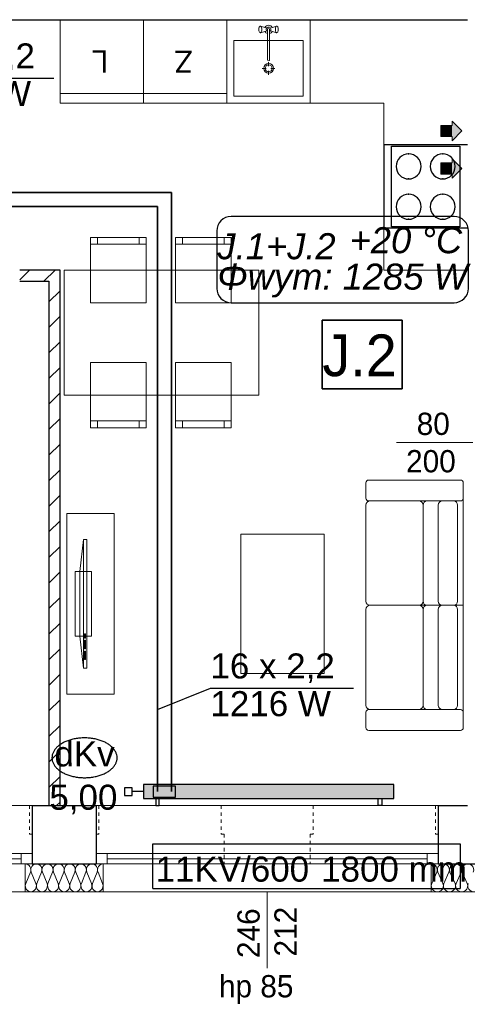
# Model space of a CAD drawing. Extents: x -220425 to -93252, y -20065 to 80294.
# Tile 53 of 103: x -173012 to -169793, y 28976 to 36055. Entities that reach past the tile are written whole.
import ezdxf
from ezdxf.lldxf.tags import DXFTag

# ---------------------------------------------------------------- set-up
doc = ezdxf.new("R2010")
doc.units = 0
doc.header["$MEASUREMENT"] = 0
doc.linetypes.add('Hidden Line', pattern=[50, 25, -25])
for name, color, linetype, lineweight, true_color in [('Arch drzwi_Nr_Pióra__4', 7, 'Continuous', 9, 0x029e21), ('Arch ocieplenie_Nr_Pióra__22', 7, 'Continuous', 9, 0x7f7f7f), ('Arch okna_Nr_Pióra__4', 7, 'Continuous', 9, 0x029e21), ('Arch wyposarzenie_Nr_Pióra__9', 7, 'Continuous', 13, 0x3dad99), ('Arch wyposazenie_Nr_Pióra__9', 7, 'Continuous', 13, 0x3dad99)]:
    doc.layers.add(name, color=color, linetype=linetype, lineweight=lineweight, true_color=true_color)
for name, color, linetype, lineweight in [('Arch kominy_Nr_Pióra__1', 7, 'Continuous', 25), ('Arch kominy_Nr_Pióra__21', 7, 'Continuous', 9), ('Arch opisy_Nr_Pióra__21', 7, 'Continuous', 9), ('Arch wyburzenia_Nr_Pióra__46', 5, 'Continuous', 13), ('Arch wyposazenie_Nr_Pióra__100', 2, 'Continuous', 25), ('Arch ściany nośne_Nr_Pióra__21', 7, 'Continuous', 9), ('Arch ściany nośne_Nr_Pióra__27', 7, 'Continuous', 30), ('INWENT.ŚCIANY_Nr_Pióra__1', 7, 'Continuous', 25), ('INWENT.ŚCIANY_Nr_Pióra__101', 8, 'Continuous', 13), ('IS_Powrót', 5, 'DASH', 35), ('IS_Zasilanie', 1, 'SOLID', 35), ('PODKŁAD', 252, 'Continuous', 35)]:
    doc.layers.add(name, color=color, linetype=linetype, lineweight=lineweight)
for name, color, linetype, true_color in [('IS_Armatura_podłączeniowa_grz._dolnozas.', 7, 'SOLID', 0x000000), ('IS_Armatura_Therm', 7, 'SOLID', 0x000000), ('IS_Grafika', 7, 'SOLID', 0x000000), ('IS_Grzejniki_Plan_rzut', 7, 'SOLID', 0x000000)]:
    doc.layers.add(name, color=color, linetype=linetype, true_color=true_color)
for name, color, linetype in [('IS_Opisy_działek_Therm', 252, 'SOLID'), ('IS_Text_Armatury_Therm', 7, 'Continuous'), ('IS_Text_Konstrukcji', 7, 'Continuous'), ('IS_Text_Odbiornikow_Therm', 7, 'Continuous')]:
    doc.layers.add(name, color=color, linetype=linetype)
doc.styles.add('GENERATED_STYLE_4', font='txt')
doc.styles.add('GENERATED_STYLE_6', font='txt')
doc.styles.get("Standard").update_dxf_attribs({"font": 'txt', "bigfont": 'BIGFONT.SHX'})
tags = doc.linetypes.add('DASH', pattern=[15, 10, -5]).pattern_tags.tags
tags[6:7] = [DXFTag(74, 4), DXFTag(75, 0), DXFTag(340, '0'), DXFTag(46, 0.0), DXFTag(50, 0.0), DXFTag(44, 0.0), DXFTag(45, 0.0)]
tags[4:5] = [DXFTag(74, 4), DXFTag(75, 0), DXFTag(340, '0'), DXFTag(46, 0.0), DXFTag(50, 0.0), DXFTag(44, 0.0), DXFTag(45, 0.0)]
tags = doc.linetypes.add('SOLID', pattern=[10, 10, 0]).pattern_tags.tags
tags[6:7] = [DXFTag(74, 4), DXFTag(75, 0), DXFTag(340, '0'), DXFTag(46, 0.0), DXFTag(50, 0.0), DXFTag(44, 0.0), DXFTag(45, 0.0)]
tags[4:5] = [DXFTag(74, 4), DXFTag(75, 0), DXFTag(340, '0'), DXFTag(46, 0.0), DXFTag(50, 0.0), DXFTag(44, 0.0), DXFTag(45, 0.0)]

# ---------------------------------------------------------------- blocks, each defined once
blk = doc.blocks.new('A$C68B8146D')
at = {"color": 252}
for p, q in [((26414.7, 3414.9), (26414.7, 3909.1)), ((26414.7, 3909.1), (26990.7, 3909.1)), ((26990.7, 3909.1), (26990.7, 3414.9)), ((26990.7, 3414.9), (26414.7, 3414.9))]:
    blk.add_line(p, q, dxfattribs=at)
at = {"layer": 'Arch kominy_Nr_Pióra__1', "color": 252, "linetype": 'Continuous'}
for points in [[(27350, 5230), (27270, 5310), (27350, 5310)], [(27270, 5230), (27270, 5310), (27350, 5230)], [(27350, 5200), (27350, 5340), (27420, 5270)], [(27350, 4960), (27270, 5040), (27350, 5040)], [(27270, 4960), (27270, 5040), (27350, 4960)], [(27350, 4930), (27350, 5070), (27420, 5000)]]:
    blk.add_solid(points, dxfattribs=at)
at = {"layer": 'Arch kominy_Nr_Pióra__21', "color": 252, "linetype": 'Continuous'}
for p, q in [((27270, 5310), (27350, 5310)), ((27270, 5310), (27270, 5230)), ((27350, 5340), (27420, 5270)), ((27350, 5310), (27350, 5340)), ((27420, 5270), (27350, 5200)), ((27270, 5230), (27350, 5230)), ((27350, 5230), (27350, 5200)), ((27270, 5040), (27350, 5040)), ((27270, 5040), (27270, 4960)), ((27350, 5070), (27420, 5000)), ((27350, 5040), (27350, 5070)), ((27270, 4960), (27350, 4960)), ((27420, 5000), (27350, 4930)), ((27350, 4960), (27350, 4930))]:
    blk.add_line(p, q, dxfattribs=at)
at = {"layer": 'Arch ocieplenie_Nr_Pióra__22', "color": 252, "linetype": 'Continuous'}
for p, q in [((24283.4, -140.4), (24316.6, -59.6)), ((24323.4, -59.6), (24356.6, -140.4)), ((24363.4, -140.4), (24396.6, -59.6)), ((24403.4, -59.6), (24436.6, -140.4)), ((24443.4, -140.4), (24476.6, -59.6)), ((24483.4, -59.6), (24516.6, -140.4)), ((24523.4, -140.4), (24556.6, -59.6)), ((24563.4, -59.6), (24596.6, -140.4)), ((24603.4, -140.4), (24636.6, -59.6)), ((24643.4, -59.6), (24676.6, -140.4)), ((24683.4, -140.4), (24716.6, -59.6)), ((24723.4, -59.6), (24756.6, -140.4)), ((24763.4, -140.4), (24796.6, -59.6)), ((24803.4, -59.6), (24836.6, -140.4)), ((27203.7, -140.4), (27240.1, -59.6)), ((27247.4, -59.6), (27283.8, -140.4)), ((27291.2, -140.4), (27327.6, -59.6)), ((27334.9, -59.6), (27371.3, -140.4)), ((27378.7, -140.4), (27415.1, -59.6)), ((27422.4, -59.6), (27458.8, -140.4))]:
    blk.add_line(p, q, dxfattribs=at)
for centre, major_axis, ratio, start_param, end_param in [((24280, -42.5), (0, 42.5), 0.940388, 4.299596, 6.283185), ((24360, -42.5), (0, 42.5), 0.940388, 4.299595, 8.266774), ((24440, -42.5), (0, 42.5), 0.940388, 4.299595, 8.266774), ((24520, -42.5), (0, 42.5), 0.940388, 4.299595, 8.266774), ((24600, -42.5), (0, 42.5), 0.940388, 4.299595, 8.266774), ((24680, -42.5), (0, 42.5), 0.940388, 4.299595, 8.266774), ((24760, -42.5), (0, 42.5), 0.940388, 4.299595, 8.266774), ((27200, -42.5), (43.7, 0), 0.972243, 5.870392, 7.853982), ((27287.5, -42.5), (43.7, 0), 0.972243, 5.870392, 9.837571), ((27375, -42.5), (43.7, 0), 0.972243, 5.870392, 9.837571), ((27462.5, -42.5), (43.7, 0), 0.972243, 5.870392, 9.837571), ((24840, -42.5), (0, 42.5), 0.940388, 0, 1.983589), ((24320, -157.5), (0, 42.5), 0.940388, 1.158003, 5.125183), ((24400, -157.5), (0, 42.5), 0.940388, 1.158003, 5.125183), ((24480, -157.5), (0, 42.5), 0.940388, 1.158003, 5.125183), ((24560, -157.5), (0, 42.5), 0.940388, 1.158003, 5.125183), ((24640, -157.5), (0, 42.5), 0.940388, 1.158003, 5.125183), ((24720, -157.5), (0, 42.5), 0.940388, 1.158003, 5.125183), ((24800, -157.5), (0, 42.5), 0.940388, 1.158003, 5.125183), ((27243.7, -157.5), (43.7, 0), 0.972243, 2.728799, 6.695979), ((27331.2, -157.5), (43.7, 0), 0.972243, 2.728799, 6.695979), ((27418.7, -157.5), (43.7, 0), 0.972243, 2.728799, 6.695979), ((27506.2, -157.5), (43.7, 0), 0.972243, 2.728799, 6.695979)]:
    blk.add_ellipse(centre, major_axis=major_axis, ratio=ratio, start_param=start_param, end_param=end_param, dxfattribs=at)
at = {"layer": 'Arch okna_Nr_Pióra__4', "color": 252, "linetype": 'Continuous'}
for p, q in [((27500, 3030), (26950, 3030)), ((21910, 420), (24330, 420)), ((24790, 420), (27250, 420)), ((21910, 75), (24330, 75)), ((24250, 75), (24250, 0)), ((24790, 75), (27250, 75)), ((24870, 75), (24870, 0)), ((27170, 75), (27170, 0)), ((21910, 0), (24330, 0)), ((21990, 37.5), (24250, 37.5)), ((24790, 0), (27250, 0)), ((24870, 37.5), (27170, 37.5)), ((21960, -200), (24280, -200)), ((24840, -200), (27200, -200)), ((26020, -200), (26020, -750))]:
    blk.add_line(p, q, dxfattribs=at)
at = {"layer": 'Arch opisy_Nr_Pióra__21', "color": 252, "linetype": 'Continuous'}
for p, q in [((26414.7, 3414.9), (26414.7, 3909.1)), ((26414.7, 3909.1), (26990.7, 3909.1)), ((26990.7, 3909.1), (26990.7, 3414.9)), ((26990.7, 3414.9), (26414.7, 3414.9))]:
    blk.add_line(p, q, dxfattribs=at)
at = {"layer": 'Arch wyburzenia_Nr_Pióra__46', "color": 252, "linetype": 'Continuous'}
for p, q in [((24280, 0), (24280, -200)), ((24840, -200), (24840, 0)), ((27200, 0), (27200, -200)), ((24280, -200), (24840, -200)), ((27200, -200), (27900, -200))]:
    blk.add_line(p, q, dxfattribs=at)
at = {"layer": 'Arch wyposarzenie_Nr_Pióra__9', "color": 252, "linetype": 'Continuous'}
for p, q in [((25964.4, 6018.8), (25962.4, 6015.3)), ((25969.6, 6022.6), (25964.4, 6018.8)), ((25972.4, 6024), (25969.6, 6022.6)), ((26009.9, 6012), (25972.4, 6024)), ((25975.2, 6022.6), (25972.4, 6024)), ((25977.7, 6018.4), (25975.2, 6022.6)), ((25979.5, 6012), (25977.7, 6018.4)), ((26050.1, 6012), (26087.6, 6024)), ((26082.3, 6018.4), (26080.5, 6012)), ((26084.8, 6022.6), (26082.3, 6018.4)), ((26087.6, 6024), (26084.8, 6022.6)), ((26090.4, 6022.6), (26087.6, 6024)), ((26090.4, 6022.6), (26095.6, 6018.8)), ((26097.6, 6015.3), (26095.6, 6018.8)), ((25960.9, 6010), (25960, 6003.5)), ((25960, 6003.5), (25960, 5996.5)), ((25960, 5996.5), (25960.9, 5990)), ((25962.4, 6015.3), (25960.9, 6010)), ((25960.9, 5990), (25962.4, 5984.7)), ((25962.4, 5984.7), (25964.4, 5981.2)), ((25969.6, 5977.4), (25964.4, 5981.2)), ((25969.6, 5977.4), (25972.4, 5976)), ((26009.9, 5988), (25972.4, 5976)), ((25972.4, 5976), (25975.2, 5977.4)), ((25975.2, 5977.4), (25977.7, 5981.6)), ((25977.7, 5981.6), (25979.5, 5988)), ((25980.5, 6004.2), (25979.5, 6012)), ((25979.5, 5988), (25980.5, 5995.8)), ((25980.5, 5995.8), (25980.5, 6004.2)), ((26022.1, 6001.4), (26022.1, 5781.1)), ((26037.9, 5781.1), (26037.9, 6001.4)), ((26050.1, 5988), (26087.6, 5976)), ((26080.5, 6012), (26079.5, 6004.2)), ((26079.5, 6004.2), (26079.5, 5995.8)), ((26079.5, 5995.8), (26080.5, 5988)), ((26080.5, 5988), (26082.3, 5981.6)), ((26082.3, 5981.6), (26084.8, 5977.4)), ((26084.8, 5977.4), (26087.6, 5976)), ((26087.6, 5976), (26090.4, 5977.4)), ((26090.4, 5977.4), (26095.6, 5981.2)), ((26095.6, 5981.2), (26097.6, 5984.7)), ((26099.1, 6010), (26097.6, 6015.3)), ((26097.6, 5984.7), (26099.1, 5990)), ((26100, 6003.5), (26099.1, 6010)), ((26099.1, 5990), (26100, 5996.5)), ((26100, 5996.5), (26100, 6003.5)), ((26030, 5736.7), (26030, 5765.5)), ((26013.3, 5720), (25984.5, 5720)), ((26030, 5674.5), (26030, 5703.3)), ((26075.5, 5720), (26046.7, 5720))]:
    blk.add_line(p, q, dxfattribs=at)
for radius in [35, 25]:
    blk.add_circle((26030, 5720), radius, dxfattribs=at)
for centre, radius, start, end in [((26030, 6000), 30, 27.97653, 152.02347), ((26030, 6000), 30, 207.97653, 254.77469), ((26030, 6000), 16.8, 298.05488, 241.94512), ((26030, 6000), 8, 10, 170), ((26030, 6000), 30, 285.22531, 332.02347), ((26030, 5781.1), 7.88, 180, 0)]:
    blk.add_arc(centre, radius, start, end, dxfattribs=at)
at = {"layer": 'Arch wyposazenie_Nr_Pióra__100', "color": 252, "linetype": 'Continuous'}
for p, q in [((27460, 5170), (26860, 5170)), ((26860, 5170), (26860, 4570)), ((26915, 5160), (27405, 5160)), ((26915, 4580), (26915, 5160)), ((27405, 5160), (27405, 4580)), ((27460, 4570), (26860, 4570)), ((27405, 4580), (26915, 4580))]:
    blk.add_line(p, q, dxfattribs=at)
for centre, start, end in [((27037.5, 5015), 90, 270), ((27037.5, 5015), 270, 90), ((27282.5, 5015), 90, 270), ((27282.5, 5015), 270, 90), ((27037.5, 4725), 90, 270), ((27037.5, 4725), 270, 90), ((27282.5, 4725), 90, 270), ((27282.5, 4725), 270, 90)]:
    blk.add_arc(centre, 90, start, end, dxfattribs=at)
for p in [(27037.5, 5105), (27282.5, 5105), (27037.5, 4925), (27282.5, 4925), (27037.5, 4815), (27282.5, 4815), (27037.5, 4635), (27282.5, 4635)]:
    blk.add_point(p, dxfattribs=at)
at = {"layer": 'Arch wyposazenie_Nr_Pióra__9', "color": 252, "linetype": 'Continuous'}
for p, q in [((24530, 6070), (24530, 5470)), ((25130, 6070), (24530, 6070)), ((25130, 5470), (25130, 6070)), ((25130, 5470), (25130, 6070)), ((25130, 6070), (25730, 6070)), ((25730, 6070), (25730, 5470)), ((25730, 5470), (25730, 6070)), ((25730, 6070), (26330, 6070)), ((25730, 6020), (25730, 5520)), ((26330, 5470), (26330, 6070)), ((25780, 5920), (26280, 5920)), ((25780, 5520), (25780, 5920)), ((26280, 5920), (26280, 5520)), ((24530, 5540), (25130, 5540)), ((25730, 5540), (25130, 5540)), ((24530, 5470), (26860, 5470)), ((24530, 5470), (25130, 5470)), ((25730, 5470), (25130, 5470)), ((25730, 5470), (26330, 5470)), ((26280, 5520), (25780, 5520)), ((26860, 4270), (26860, 5470)), ((24750, 4505), (25150, 4505)), ((24750, 4035), (24750, 4505)), ((24800, 4455), (24800, 4505)), ((25100, 4455), (25100, 4505)), ((25150, 4505), (25150, 4035)), ((25360.9, 4035), (25360.9, 4505)), ((25360.9, 4505), (25760.9, 4505)), ((25410.9, 4455), (25410.9, 4505)), ((25710.9, 4455), (25710.9, 4505)), ((25760.9, 4505), (25760.9, 4035)), ((25150, 4455), (24750, 4455)), ((25760.9, 4455), (25360.9, 4455)), ((24560, 4270), (25960.9, 4270)), ((24560, 3370), (24560, 4270)), ((25960.9, 4270), (25960.9, 3370)), ((26860, 4270), (27460, 4270)), ((25150, 4035), (24750, 4035)), ((25760.9, 4035), (25360.9, 4035)), ((25150, 3605), (24750, 3605)), ((24750, 3605), (24750, 3135)), ((25150, 3135), (25150, 3605)), ((25360.9, 3605), (25360.9, 3135)), ((25760.9, 3605), (25360.9, 3605)), ((25760.9, 3135), (25760.9, 3605)), ((25960.9, 3370), (24560, 3370)), ((25150, 3185), (24750, 3185)), ((24750, 3135), (25150, 3135)), ((24800, 3185), (24800, 3135)), ((25100, 3185), (25100, 3135)), ((25760.9, 3185), (25360.9, 3185)), ((25360.9, 3135), (25760.9, 3135)), ((25410.9, 3185), (25410.9, 3135)), ((25710.9, 3185), (25710.9, 3135)), ((26730, 2630), (26730, 2740)), ((26750, 2760), (27410, 2760)), ((27430, 2740), (27430, 2630)), ((27430, 2630), (27430, 1860)), ((26730, 1890), (26730, 2580)), ((27410, 2610), (26750, 2610)), ((26760, 2610), (27111.3, 2610)), ((27141.3, 2580), (27141.3, 1890)), ((27141.3, 2580), (27141.3, 1890)), ((27360, 2610), (27171.3, 2610)), ((27250, 2580), (27250, 1890)), ((27390, 1890), (27390, 2580)), ((24920, 2520), (24580, 2520)), ((24580, 2520), (24580, 1220)), ((24920, 1220), (24920, 2520)), ((25830, 2370), (26430, 2370)), ((25830, 1370), (25830, 2370)), ((26430, 2370), (26430, 1370)), ((24672.8, 2101.4), (24697.8, 2332.8)), ((24697.8, 2332.8), (24722.8, 2332.8)), ((24697.8, 2332.8), (24697.8, 1407.2)), ((24722.8, 2332.8), (24722.8, 1407.2)), ((24640, 2101.4), (24755.7, 2101.4)), ((24640, 1638.6), (24640, 2101.4)), ((24672.8, 1638.6), (24672.8, 2101.4)), ((24755.7, 2101.4), (24755.7, 1638.6)), ((27111.3, 1860), (26760, 1860)), ((27111.3, 1860), (26760, 1860)), ((27171.3, 1860), (27111.3, 1860)), ((27171.3, 1860), (27111.3, 1860)), ((27171.3, 1860), (27360, 1860)), ((27171.3, 1860), (27360, 1860)), ((27430, 1860), (27360, 1860)), ((27430, 1860), (27360, 1860)), ((27430, 1090), (27430, 1860)), ((26730, 1830), (26730, 1140)), ((27141.3, 1140), (27141.3, 1830)), ((27141.3, 1140), (27141.3, 1830)), ((27250, 1140), (27250, 1830)), ((27390, 1830), (27390, 1140)), ((24755.7, 1638.6), (24640, 1638.6)), ((24697.8, 1407.2), (24672.8, 1638.6)), ((24706.6, 1654), (24706.6, 1623.2)), ((24712.8, 1654), (24706.6, 1654)), ((24712.8, 1623.2), (24712.8, 1654)), ((24706.6, 1623.2), (24712.8, 1623.2)), ((24706.6, 1607.8), (24706.6, 1546.1)), ((24712.8, 1607.8), (24706.6, 1607.8)), ((24712.8, 1546.1), (24712.8, 1607.8)), ((24706.6, 1546.1), (24712.8, 1546.1)), ((24712.8, 1530.6), (24706.6, 1530.6)), ((24706.6, 1530.6), (24706.6, 1468.9)), ((24712.8, 1468.9), (24712.8, 1530.6)), ((24706.6, 1468.9), (24712.8, 1468.9)), ((24722.8, 1407.2), (24697.8, 1407.2)), ((26430, 1370), (25830, 1370)), ((24580, 1220), (24920, 1220)), ((26730, 1090), (26730, 980)), ((27410, 1110), (26750, 1110)), ((26760, 1110), (27111.3, 1110)), ((27360, 1110), (27171.3, 1110)), ((27430, 980), (27430, 1090)), ((26750, 960), (27410, 960))]:
    blk.add_line(p, q, dxfattribs=at)
for centre, radius, start, end in [((26750, 2740), 20, 90, 180), ((27410, 2740), 20, 0, 90), ((26750, 2630), 20, 180, 270), ((27410, 2630), 20, 270, 0), ((26760, 2580), 30, 90, 180), ((27111.3, 2580), 30, 0, 90), ((27171.3, 2580), 30, 90, 180), ((27280, 2580), 30, 90, 180), ((27360, 2580), 30, 0, 90), ((26760, 1890), 30, 180, 270), ((26760, 1830), 30, 90, 180), ((27111.3, 1890), 30, 270, 0), ((27111.3, 1830), 30, 0, 90), ((27171.3, 1890), 30, 180, 270), ((27171.3, 1830), 30, 90, 180), ((27280, 1890), 30, 180, 270), ((27280, 1830), 30, 90, 180), ((27360, 1890), 30, 270, 0), ((27360, 1830), 30, 0, 90), ((26760, 1140), 30, 180, 270), ((27111.3, 1140), 30, 270, 0), ((27171.3, 1140), 30, 180, 270), ((27280, 1140), 30, 180, 270), ((27360, 1140), 30, 270, 0), ((26750, 1090), 20, 90, 180), ((27410, 1090), 20, 0, 90), ((26750, 980), 20, 180, 270), ((27410, 980), 20, 270, 0)]:
    blk.add_arc(centre, radius, start, end, dxfattribs=at)
at = {"layer": 'Arch ściany nośne_Nr_Pióra__21', "color": 252, "linetype": 'Continuous'}
for p, q in [((24240, 4199.2), (24310.8, 4270)), ((24414.7, 4190), (24494.7, 4270)), ((24450, 4041.5), (24530, 4121.5)), ((24450, 3857.6), (24530, 3937.6)), ((24450, 3673.8), (24530, 3753.8)), ((24450, 3490), (24530, 3570)), ((24450, 3306.1), (24530, 3386.1)), ((24450, 3122.3), (24530, 3202.3)), ((24450, 2938.4), (24530, 3018.4)), ((24450, 2754.6), (24530, 2834.6)), ((24450, 2570.7), (24530, 2650.7)), ((24450, 2386.9), (24530, 2466.9)), ((24450, 2203), (24530, 2283)), ((24450, 2019.2), (24530, 2099.2)), ((24450, 1835.3), (24530, 1915.3)), ((24450, 1651.5), (24530, 1731.5)), ((24450, 1467.6), (24530, 1547.6)), ((24450, 1283.8), (24530, 1363.8)), ((24450, 1099.9), (24530, 1179.9)), ((24450, 916.1), (24530, 996.1)), ((24450, 732.2), (24530, 812.2)), ((24450, 548.4), (24530, 628.4)), ((24505.5, 420), (24530, 444.5))]:
    blk.add_line(p, q, dxfattribs=at)
at = {"layer": 'Arch ściany nośne_Nr_Pióra__27', "color": 252, "linetype": 'Continuous'}
for p, q in [((24530, 4270), (24240, 4270)), ((24530, 420), (24530, 4270)), ((24240, 4190), (24450, 4190)), ((24450, 4190), (24450, 420)), ((24450, 420), (24530, 420))]:
    blk.add_line(p, q, dxfattribs=at)
at = {"layer": 'INWENT.ŚCIANY_Nr_Pióra__1', "color": 252, "linetype": 'Continuous'}
for p, q in [((23580, 6070), (27460, 6070)), ((24330, 420), (24790, 420)), ((24330, 420), (24330, 0)), ((24790, 420), (24790, 0)), ((27250, 420), (27460, 420)), ((27250, 420), (27250, 0)), ((24330, 0), (24790, 0)), ((27250, 0), (27850, 0))]:
    blk.add_line(p, q, dxfattribs=at)
at = {"layer": 'INWENT.ŚCIANY_Nr_Pióra__101', "color": 252, "linetype": 'Hidden Line'}
for p, q in [((24310, 420), (24330, 420)), ((24310, 420), (24310, 215)), ((24790, 420), (24810, 420)), ((24810, 420), (24810, 215)), ((26350, 420), (25690, 420)), ((25690, 420), (25690, 215)), ((26350, 420), (26350, 215)), ((27230, 420), (27250, 420)), ((27230, 420), (27230, 215)), ((24310, 215), (24330, 215)), ((24810, 215), (24790, 215)), ((25710, 215), (25690, 215)), ((25710, 215), (25710, 0)), ((26330, 215), (26350, 215)), ((26330, 215), (26330, 0)), ((27230, 215), (27250, 215)), ((25710, 0), (26330, 0))]:
    blk.add_line(p, q, dxfattribs=at)
at = {"layer": 'Arch drzwi_Nr_Pióra__4', "color": 252, "linetype": 'Continuous', "style": 'GENERATED_STYLE_6'}
for s, p in [('80', (27095.5, 3084.2)), ('200', (27019.3, 2815.5))]:
    blk.add_text(s, height=160, dxfattribs=at).set_placement(p)
at = {"layer": 'Arch okna_Nr_Pióra__4', "color": 252, "linetype": 'Continuous', "style": 'GENERATED_STYLE_6'}
for s, p in [('246', (25965.8, -676.9)), ('212', (26231.8, -665.5))]:
    blk.add_text(s, height=160, rotation=90, dxfattribs=at).set_placement(p)
blk.add_text('hp 85', height=160, dxfattribs=at).set_placement((25673.3, -959.4))
at = {"layer": 'Arch opisy_Nr_Pióra__21', "color": 252, "linetype": 'Continuous', "style": 'GENERATED_STYLE_4'}
blk.add_text('J.2', height=300, dxfattribs=at).set_placement((26417, 3506.9))
at = {"layer": 'Arch wyposazenie_Nr_Pióra__9', "color": 252, "linetype": 'Continuous', "style": 'GENERATED_STYLE_6'}
for s, p in [('L', (24875.7, 5849.6)), ('Z', (25483.3, 5848.3))]:
    blk.add_text(s, height=160, rotation=180, dxfattribs=at).set_placement(p)

msp = doc.modelspace()

# ---------------------------------------------------------------- hatches: boundary and pattern name
at = {"layer": 'IS_Grzejniki_Plan_rzut', "ltscale": 10}
msp.add_hatch(color=1, dxfattribs=at).paths.add_polyline_path([(-172121.2, 30454.9), (-170321.2, 30454.9), (-170321.2, 30554.9), (-172121.2, 30554.9)])

# ---------------------------------------------------------------- linework, layer by layer
at = {"layer": 'IS_Armatura_podłączeniowa_grz._dolnozas.', "ltscale": 10}
for p, q in [((-171891.2, 30544.9), (-172051.2, 30544.9)), ((-172051.2, 30544.9), (-172051.2, 30464.9)), ((-171891.2, 30464.9), (-171891.2, 30544.9)), ((-172051.2, 30464.9), (-171891.2, 30464.9)), ((-172051.2, 30464.9), (-172051.2, 30464.9))]:
    msp.add_line(p, q, dxfattribs=at)
at = {"layer": 'IS_Armatura_Therm', "ltscale": 10}
for p, q in [((-172203.7, 30532.4), (-172258.7, 30532.4)), ((-172258.7, 30532.4), (-172258.7, 30477.4)), ((-172203.7, 30477.4), (-172203.7, 30532.4)), ((-172258.7, 30477.4), (-172203.7, 30477.4)), ((-172121.2, 30504.9), (-172203.7, 30504.9))]:
    msp.add_line(p, q, dxfattribs=at)
at = {"layer": 'IS_Grafika', "ltscale": 10}
for points, knots in [([(-172546, 30891.1), (-172557.5, 30891.1), (-172580.2, 30890.1), (-172613.2, 30885.6), (-172644.3, 30878.4), (-172673.2, 30868.7), (-172699.4, 30856.7), (-172722.6, 30842.7), (-172742.5, 30826.7), (-172758.7, 30809.1), (-172770.8, 30789.9), (-172778.4, 30769.3), (-172780.2, 30755), (-172780.2, 30747.9)], [0, 0, 0, 0, 34.648369, 67.991431, 99.921928, 130.327175, 159.10543, 186.187277, 211.564815, 235.331895, 257.736797, 279.240448, 300.554985, 300.554985, 300.554985, 300.554985]), ([(-172311.7, 30747.9), (-172311.7, 30755), (-172313.5, 30769.3), (-172321.1, 30789.9), (-172333.2, 30809.1), (-172349.4, 30826.7), (-172369.3, 30842.7), (-172392.5, 30856.7), (-172418.7, 30868.7), (-172447.6, 30878.4), (-172478.7, 30885.6), (-172511.7, 30890.1), (-172534.4, 30891.1), (-172546, 30891.1)], [0, 0, 0, 0, 21.314537, 42.818188, 65.223089, 88.99017, 114.367708, 141.449554, 170.227809, 200.633057, 232.563554, 265.906616, 300.554985, 300.554985, 300.554985, 300.554985]), ([(-172780.2, 30747.9), (-172780.2, 30740.8), (-172778.4, 30726.5), (-172770.8, 30705.9), (-172758.7, 30686.7), (-172742.5, 30669.1), (-172722.6, 30653.1), (-172699.4, 30639.1), (-172673.2, 30627.1), (-172644.3, 30617.4), (-172613.2, 30610.2), (-172580.2, 30605.7), (-172557.5, 30604.7), (-172546, 30604.7)], [0, 0, 0, 0, 21.314537, 42.818188, 65.223089, 88.99017, 114.367708, 141.449554, 170.227809, 200.633057, 232.563554, 265.906616, 300.554985, 300.554985, 300.554985, 300.554985]), ([(-172546, 30604.7), (-172534.4, 30604.7), (-172511.7, 30605.7), (-172478.7, 30610.2), (-172447.6, 30617.4), (-172418.7, 30627.1), (-172392.5, 30639.1), (-172369.3, 30653.1), (-172349.4, 30669.1), (-172333.2, 30686.7), (-172321.1, 30705.9), (-172313.5, 30726.5), (-172311.7, 30740.8), (-172311.7, 30747.9)], [0, 0, 0, 0, 34.648369, 67.991431, 99.921928, 130.327175, 159.10543, 186.187277, 211.564815, 235.331895, 257.736797, 279.240448, 300.554985, 300.554985, 300.554985, 300.554985])]:
    msp.add_open_spline(points, degree=3, knots=knots, dxfattribs=at)
at = {"layer": 'IS_Grzejniki_Plan_rzut', "color": 1, "ltscale": 10}
for p, q in [((-170321.2, 30554.9), (-172121.2, 30554.9)), ((-172121.2, 30554.9), (-172121.2, 30454.9)), ((-170321.2, 30454.9), (-170321.2, 30554.9)), ((-172121.2, 30454.9), (-170321.2, 30454.9)), ((-172121.2, 30454.9), (-172121.2, 30454.9)), ((-172033.7, 30454.9), (-172033.7, 30404.9)), ((-172008.7, 30404.9), (-172008.7, 30454.9)), ((-170433.7, 30404.9), (-170433.7, 30454.9)), ((-170408.7, 30454.9), (-170408.7, 30404.9)), ((-172033.7, 30404.9), (-172008.7, 30404.9)), ((-170408.7, 30404.9), (-170433.7, 30404.9))]:
    msp.add_line(p, q, dxfattribs=at)
at = {"layer": 'IS_Opisy_działek_Therm', "color": 18, "ltscale": 10, "true_color": 0x000000}
for p, q in [((-173797.2, 35635), (-172767.2, 35635)), ((-172021.2, 31095.1), (-171640.5, 31248.7)), ((-171640.5, 31248.7), (-170610.5, 31248.7))]:
    msp.add_line(p, q, dxfattribs=at)
at = {"layer": 'IS_Powrót', "ltscale": 10}
for p, q in [((-173446.8, 34712.6), (-172021.2, 34712.6)), ((-172021.2, 34712.6), (-172021.2, 30504.9))]:
    msp.add_line(p, q, dxfattribs=at)
at = {"layer": 'IS_Text_Konstrukcji', "color": 18, "linetype": 'SOLID', "ltscale": 10, "true_color": 0x000000}
msp.add_lwpolyline([(-171491.5, 34019.9), (-169888.2, 34019.9, 0.414214), (-169784.8, 34123.2), (-169784.8, 34536.5, 0.414214), (-169888.2, 34639.9), (-171491.5, 34639.9, 0.414214), (-171594.8, 34536.5), (-171594.8, 34123.2, 0.414214), (-171491.5, 34019.9)], format="xyb", dxfattribs=at)
at = {"layer": 'IS_Text_Odbiornikow_Therm', "color": 18, "linetype": 'SOLID', "ltscale": 10, "true_color": 0x000000}
for p, q in [((-172055.2, 29808.9), (-172055.2, 30128.9)), ((-172055.2, 30128.9), (-169845.2, 30128.9)), ((-169845.2, 30128.9), (-169845.2, 29808.9)), ((-172055.2, 29808.9), (-169845.2, 29808.9))]:
    msp.add_line(p, q, dxfattribs=at)
at = {"layer": 'IS_Zasilanie', "ltscale": 10}
for p, q in [((-173402.6, 34812.6), (-171921.2, 34812.6)), ((-171921.2, 34812.6), (-171921.2, 30504.9))]:
    msp.add_line(p, q, dxfattribs=at)

# ---------------------------------------------------------------- block references
at = {"layer": 'PODKŁAD'}
msp.add_blockref('A$C68B8146D', (-197252.4, 29984.9), dxfattribs=at)

# ---------------------------------------------------------------- texts
at = {"layer": 'IS_Grafika', "ltscale": 10, "insert": (-172546, 30866.3), "char_height": 180, "attachment_point": 2}
msp.add_mtext('\\fArial|b0|i0;dKv', dxfattribs=at)
at = {"layer": 'IS_Opisy_działek_Therm', "color": 18, "ltscale": 10, "true_color": 0x000000, "char_height": 180}
for s, insert, attachment_point in [('\\fArial|b0|i0;16 x 2,2', (-173797.2, 35671), 7), ('\\fArial|b0|i0;1834 W', (-173797.2, 35613.4), 1), ('\\fArial|b0|i0;16 x 2,2', (-171640.5, 31284.7), 7), ('\\fArial|b0|i0;1216 W', (-171640.5, 31227.1), 1)]:
    msp.add_mtext(s, dxfattribs=dict(at, insert=insert, attachment_point=attachment_point))
at = {"layer": 'IS_Text_Armatury_Therm', "color": 18, "linetype": 'SOLID', "ltscale": 10, "true_color": 0x000000, "insert": (-172309.6, 30340.9), "char_height": 180, "attachment_point": 9}
msp.add_mtext('\\fArial|b0|i0;5,00  ', dxfattribs=at)
at = {"layer": 'IS_Text_Konstrukcji', "color": 18, "linetype": 'SOLID', "ltscale": 10, "true_color": 0x000000, "char_height": 187.2}
for s, insert, attachment_point in [('\\fArial|b0|i1;+20 °C', (-170639.8, 34373.1), 7), ('\\fArial|b0|i1;J.1+J.2', (-170739.8, 34329.9), 9), ('\\fArial|b0|i1;Φwym: 1285 W', (-170689.8, 34301.1), 2)]:
    msp.add_mtext(s, dxfattribs=dict(at, insert=insert, attachment_point=attachment_point))
at = {"layer": 'IS_Text_Odbiornikow_Therm', "color": 18, "linetype": 'SOLID', "ltscale": 10, "true_color": 0x000000, "char_height": 180, "attachment_point": 7}
for s, insert in [('\\fArial|b0|i0;11KV/600', (-172035.2, 29854.9)), ('\\fArial|b0|i0;1800 mm', (-170844.1, 29854.9))]:
    msp.add_mtext(s, dxfattribs=dict(at, insert=insert))

doc.saveas('drawing.dxf')
